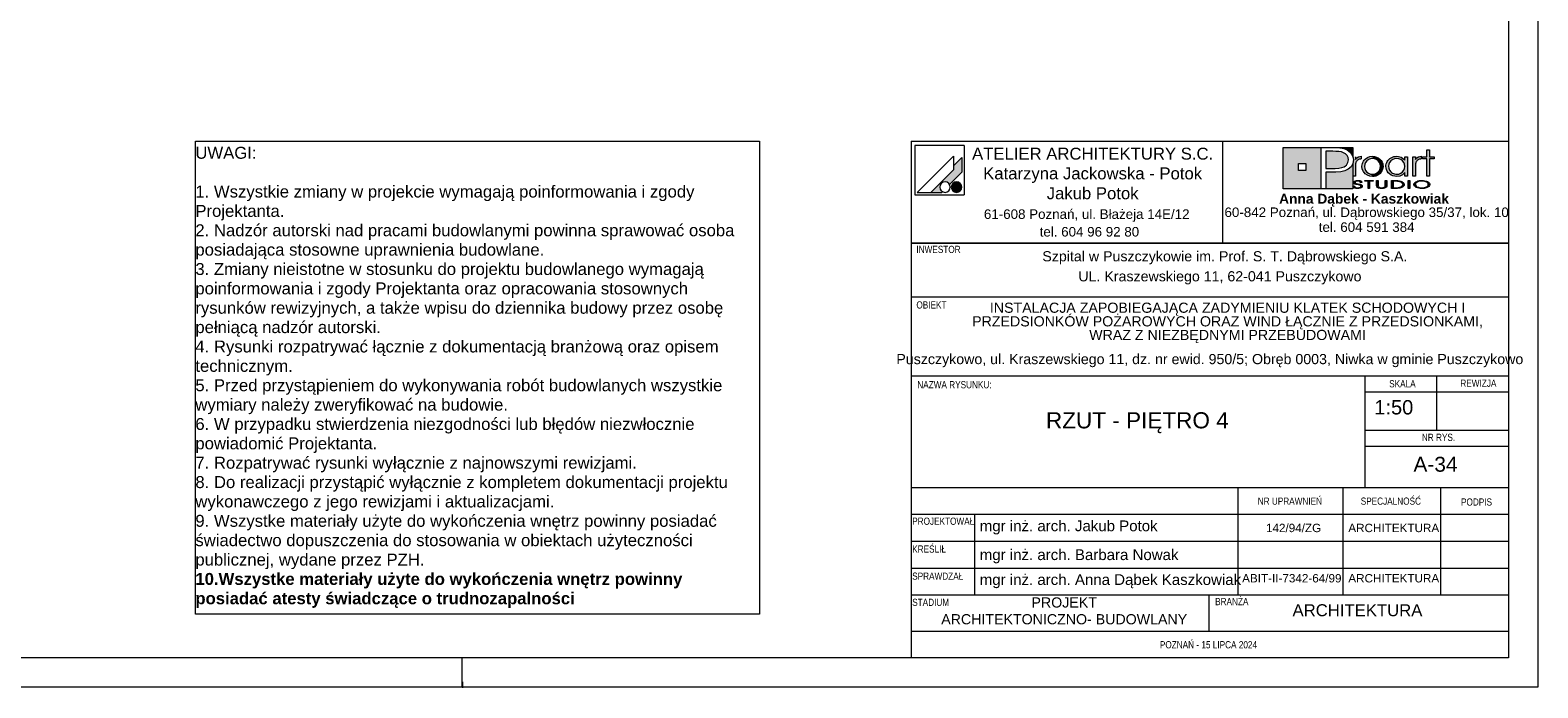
# Paper-space layout 'A-34 RZUT - PIĘTRO 4' of a CAD drawing. Header units: millimetres. Extents: x 0 to 800, y 0 to 550.
# Tile 11 of 15: x 548 to 800, y 0 to 110. Entities that reach past the tile are written whole.
import ezdxf

# ---------------------------------------------------------------- set-up
doc = ezdxf.new("R2010")
doc.units = ezdxf.units.MM
doc.header["$MEASUREMENT"] = 0
doc.layers.add('0_Nr_pióra__2', color=8, linetype='Continuous', lineweight=13)
doc.layers.add('A_Arkusz_Nr_pióra__1', color=7, linetype='Continuous', lineweight=20)
for name, color, linetype, lineweight, true_color in [('0_Nr_pióra__249', 7, 'Continuous', 5, 0x191919), ('A_Arkusz_Nr_pióra__19', 7, 'Continuous', 5, 0x191919), ('A_Arkusz_Nr_pióra__237', 7, 'Continuous', 5, 0x343434), ('A_Arkusz_Nr_pióra__255', 7, 'Continuous', 15, 0x242424)]:
    doc.layers.add(name, color=color, linetype=linetype, lineweight=lineweight, true_color=true_color)
doc.styles.add('STYL_AUTOMATYCZNY_1', font='arial.ttf')
doc.styles.add('STYL_AUTOMATYCZNY_2', font='ARIALN.TTF')
doc.styles.add('STYL_AUTOMATYCZNY_3', font='arial.ttf')

psp = doc.layouts.new('A-34 RZUT - PIĘTRO 4')

# ---------------------------------------------------------------- hatches: boundary and pattern name
at = {"layer": 'A_Arkusz_Nr_pióra__19', "linetype": 'Continuous', "lineweight": 5, "true_color": 0x191919}
for points in [[(703.6, 88.67), (702.2, 87.26), (702.2, 86.61), (698.43, 82.85), (700.24, 82.85), (700.35, 82.96), (700.22, 83.05), (700.11, 83.16), (700.02, 83.29), (699.96, 83.43), (699.92, 83.58), (699.91, 83.73), (699.92, 83.88), (699.96, 84.03), (700.02, 84.17), (700.11, 84.3), (700.22, 84.4), (700.35, 84.49), (700.49, 84.56), (700.64, 84.6), (700.79, 84.61), (700.94, 84.6), (701.09, 84.56), (701.23, 84.49), (701.36, 84.4), (701.46, 84.3), (701.56, 84.16), (703.6, 86.21), (703.6, 86.51)], [(703.6, 86.21), (703.6, 88.67), (702.2, 87.26), (702.2, 86.61), (698.43, 82.85), (700.24, 82.85), (700.35, 82.96, -1.314777), (701.56, 84.16)], [(769.46, 88.83), (769.02, 88.83), (769.02, 85.58), (769.48, 85.58), (769.49, 87.54, -0.145311), (769.61, 87.99, -0.140329), (770.1, 88.38), (770.45, 88.45), (770.45, 88.88), (770.01, 88.81), (769.68, 88.63), (769.46, 88.34)], [(770.56, 87.22), (770.58, 87.43), (770.63, 87.65), (770.71, 87.86), (770.82, 88.06), (770.95, 88.25), (771.11, 88.41), (771.48, 88.67), (771.88, 88.83), (772.33, 88.89), (772.35, 88.89), (772.33, 88.52), (772.17, 88.5), (772, 88.47), (771.83, 88.41), (771.67, 88.34), (771.53, 88.24), (771.39, 88.13), (771.17, 87.86), (771.04, 87.55), (771, 87.2), (771.04, 86.84), (771.18, 86.52), (771.4, 86.24), (771.68, 86.04), (771.99, 85.91), (772.17, 85.89), (772.15, 85.52), (771.88, 85.55), (771.47, 85.71), (771.11, 85.97), (770.8, 86.33), (770.62, 86.75)], [(772.33, 88.52), (772.68, 88.47), (773, 88.33), (773.29, 88.11), (773.5, 87.85), (773.62, 87.55), (773.67, 87.21), (773.64, 86.96), (774.05, 86.8), (774.07, 86.87), (774.1, 87.2), (774.08, 87.43), (774.03, 87.67), (773.93, 87.91), (773.77, 88.17), (773.56, 88.4), (773.3, 88.6), (773, 88.76), (772.68, 88.85), (772.35, 88.89)], [(780.14, 88.38), (780.05, 88.34), (779.97, 88.29), (779.87, 88.23), (779.76, 88.12), (779.67, 88.01), (779.6, 87.9), (779.56, 87.78), (779.53, 87.63), (779.52, 87.46), (779.52, 85.58), (779.07, 85.58), (779.07, 88.81), (779.5, 88.81), (779.5, 88.34), (779.72, 88.63), (780.05, 88.81), (780.49, 88.88), (780.49, 88.45), (780.36, 88.43), (780.24, 88.41)], [(781.85, 85.58), (781.41, 85.58), (781.41, 88.44), (780.7, 88.44), (780.7, 88.81), (781.41, 88.81), (781.41, 89.94), (781.85, 89.94), (781.85, 88.81), (782.66, 88.81), (782.66, 88.44), (781.85, 88.44)], [(772.86, 85.58), (772.6, 85.52), (772.33, 85.5), (772.15, 85.52), (772.17, 85.89), (772.34, 85.87), (772.69, 85.91), (773, 86.04), (773.28, 86.26), (773.5, 86.53), (773.62, 86.85), (773.64, 86.96), (774.05, 86.8), (773.97, 86.56), (773.8, 86.26), (773.61, 86.03), (773.38, 85.84), (773.12, 85.68)], [(702.36, 84.53), (703.02, 82.9, -0.39153), (701.92, 83.36, -0.418968)], [(702.36, 84.53), (703.02, 82.9, 0.455663), (703.49, 84.15, 0.390402)], [(769.33, 83.87), (769.06, 83.87), (769.08, 83.79), (769.13, 83.71), (769.2, 83.64), (769.28, 83.59), (769.36, 83.56), (769.43, 83.54), (769.48, 83.52), (769.61, 83.49), (769.74, 83.48), (769.82, 83.49), (769.9, 83.48), (770.05, 83.49), (770.24, 83.53), (770.41, 83.6), (770.52, 83.68), (770.59, 83.77), (770.62, 83.87), (770.61, 83.92), (770.58, 83.98), (770.55, 84.03), (770.49, 84.08), (770.44, 84.12), (770.35, 84.16), (770.3, 84.18), (770.2, 84.21), (770.16, 84.22), (770.15, 84.07), (770.19, 84.05), (770.29, 84), (770.34, 83.93), (770.36, 83.86), (770.35, 83.8), (770.31, 83.74), (770.23, 83.68), (770.17, 83.65), (770.11, 83.64), (770.02, 83.61), (769.94, 83.6), (769.87, 83.6), (769.8, 83.6), (769.71, 83.61), (769.63, 83.62), (769.56, 83.64), (769.49, 83.67), (769.45, 83.7), (769.39, 83.74), (769.35, 83.8)], [(770.29, 84.49), (770.55, 84.49), (770.53, 84.59), (770.47, 84.67), (770.35, 84.75), (770.21, 84.81), (770.04, 84.84), (769.85, 84.85), (769.66, 84.84), (769.49, 84.8), (769.34, 84.74), (769.23, 84.67), (769.16, 84.59), (769.14, 84.5), (769.16, 84.4), (769.22, 84.33), (769.32, 84.26), (769.4, 84.22), (769.47, 84.2), (769.53, 84.19), (769.65, 84.16), (769.76, 84.15), (769.88, 84.13), (769.99, 84.11), (770.07, 84.09), (770.15, 84.07), (770.16, 84.22), (770.04, 84.24), (769.88, 84.26), (769.69, 84.3), (769.6, 84.32), (769.52, 84.35), (769.45, 84.39), (769.41, 84.44), (769.4, 84.5), (769.42, 84.57), (769.46, 84.62), (769.54, 84.67), (769.62, 84.7), (769.72, 84.73), (769.81, 84.73), (769.9, 84.73), (769.99, 84.72), (770.07, 84.7), (770.15, 84.67), (770.22, 84.62), (770.27, 84.56)], [(771.85, 83.5), (771.6, 83.5), (771.6, 84.71), (771.02, 84.71), (771.02, 84.83), (772.43, 84.83), (772.43, 84.71), (771.85, 84.71)], [(774.45, 83.6), (774.36, 83.56), (774.25, 83.52), (774.12, 83.5), (773.99, 83.48), (773.86, 83.48), (773.67, 83.49), (773.5, 83.52), (773.34, 83.56), (773.15, 83.67), (773.03, 83.82), (773, 84), (773, 84.83), (773.25, 84.83), (773.25, 84), (773.26, 83.9), (773.31, 83.81), (773.37, 83.74, 0.154269), (773.86, 83.61, 0.149724), (774.34, 83.73), (774.41, 83.81)], [(774.41, 83.81), (774.45, 83.9), (774.46, 84), (774.46, 84.83), (774.72, 84.83), (774.72, 84), (774.7, 83.86), (774.63, 83.74), (774.53, 83.65), (774.45, 83.6)], [(775.76, 83.62), (776.04, 83.62), (776.04, 83.5), (775.51, 83.5), (775.51, 84.83), (776.04, 84.83), (776.04, 84.71), (775.76, 84.71)], [(776.23, 84.83), (776.55, 84.82), (776.75, 84.79), (776.75, 84.66), (776.59, 84.68), (776.38, 84.7), (776.13, 84.71), (776.04, 84.71), (776.04, 84.83)], [(776.74, 83.53), (776.72, 83.53), (776.5, 83.51), (776.25, 83.5), (776.04, 83.5), (776.04, 83.62), (776.13, 83.62), (776.28, 83.62), (776.45, 83.63), (776.53, 83.63), (776.66, 83.65), (776.74, 83.67)], [(777.07, 84.72), (777.23, 84.65), (777.36, 84.58), (777.48, 84.49), (777.57, 84.38), (777.62, 84.27), (777.64, 84.16), (777.61, 84.02), (777.53, 83.89), (777.39, 83.77), (777.25, 83.68), (777.09, 83.62), (776.92, 83.57), (776.74, 83.53), (776.74, 83.67), (776.88, 83.7), (777.07, 83.77), (777.22, 83.87), (777.31, 83.96), (777.37, 84.06), (777.39, 84.17), (777.37, 84.28), (777.3, 84.38), (777.21, 84.47), (777.08, 84.55), (776.93, 84.61), (776.75, 84.66), (776.75, 84.79), (776.83, 84.78)], [(778.57, 83.5), (778.32, 83.5), (778.32, 84.83), (778.57, 84.83)]]:
    psp.add_hatch(color=250, dxfattribs=at).paths.add_polyline_path(points)
at = {"layer": 'A_Arkusz_Nr_pióra__19', "linetype": 'Continuous', "lineweight": 0, "true_color": 0x131313}
h = psp.add_hatch(color=250, dxfattribs=at)
h.paths.add_polyline_path([(757.36, 90.34), (763.71, 90.34), (763.71, 83.46), (757.36, 83.46)])
h.paths.add_polyline_path([(759.96, 87.69), (761.15, 87.69), (761.15, 86.49), (759.96, 86.49)], flags=0)
for points in [[(766.17, 89.71), (765.71, 89.72), (764.53, 89.72), (764.53, 86.86), (766.06, 86.86), (766.69, 86.89), (767.19, 86.98), (767.59, 87.13), (767.79, 87.26), (767.96, 87.42), (768.11, 87.61), (768.21, 87.83), (768.28, 88.05), (768.3, 88.28), (768.24, 88.67), (768.07, 89), (767.78, 89.3), (767.48, 89.48), (767.12, 89.62), (766.71, 89.69), (766.5, 89.71)], [(769.03, 90.34), (769.02, 88.83), (768.99, 88.95), (768.83, 89.25), (768.63, 89.52), (768.39, 89.75), (768.11, 89.94), (767.83, 90.07), (767.54, 90.17), (767.23, 90.25), (766.87, 90.3), (766.07, 90.33), (766.02, 90.34)], [(764.53, 83.46), (769.03, 83.46), (769.03, 87.7), (768.73, 87.14), (768.24, 86.71), (767.69, 86.45), (767.02, 86.29), (766.24, 86.24), (764.53, 86.24)]]:
    psp.add_hatch(color=250, dxfattribs=at).paths.add_polyline_path(points)
at = {"layer": 'A_Arkusz_Nr_pióra__19', "linetype": 'Continuous', "lineweight": 5, "true_color": 0x191919}
h = psp.add_hatch(color=250, dxfattribs=at)
h.paths.add_polyline_path([(777.73, 86.15), (777.36, 85.79), (776.91, 85.57), (776.39, 85.5), (776.06, 85.53), (775.75, 85.61), (775.44, 85.75), (775.18, 85.92), (774.96, 86.14), (774.78, 86.41), (774.66, 86.67), (774.59, 86.93), (774.57, 87.2), (774.58, 87.41), (774.63, 87.61), (774.7, 87.82), (774.79, 88.02), (774.91, 88.19), (775.05, 88.36), (775.24, 88.52), (775.44, 88.65), (775.67, 88.76), (775.91, 88.83), (776.15, 88.87), (776.4, 88.89), (776.67, 88.87), (776.92, 88.81), (777.15, 88.72), (777.37, 88.59), (777.56, 88.43), (777.73, 88.24), (777.73, 88.51), (777.73, 88.81), (778.17, 88.81), (778.17, 87.53), (778.17, 85.58), (777.73, 85.58), (777.73, 85.83)])
h.paths.add_polyline_path([(775.81, 88.38, 0.471077), (775.22, 86.5, 0.494724), (777.4, 86.34, 0.387258), (777.36, 88.1, 0.314042)], flags=0)
h = psp.add_hatch(color=250, dxfattribs=at)
h.paths.add_polyline_path([(780.59, 84.85, 0.130991), (779.56, 84.6, 0.250658), (779.25, 84.17, 0.250617), (779.5, 83.77, 0.141351), (780.59, 83.48, 0.117723), (781.58, 83.7, 0.245905), (781.93, 84.16, 0.237366), (781.68, 84.56, 0.143887)])
h.paths.add_polyline_path([(780.59, 84.73, 0.128597), (779.81, 84.56), (779.72, 84.5), (779.65, 84.45), (779.58, 84.37), (779.54, 84.31), (779.51, 84.24), (779.5, 84.17), (779.53, 84.03), (779.62, 83.91), (779.78, 83.79, 0.126974), (780.59, 83.6, 0.113214), (781.35, 83.76), (781.49, 83.86), (781.58, 83.93), (781.63, 84.01), (781.66, 84.08), (781.67, 84.16), (781.65, 84.26), (781.6, 84.36), (781.52, 84.45), (781.39, 84.55, 0.11716)], flags=0)

# ---------------------------------------------------------------- linework, layer by layer
at = {"layer": '0_Nr_pióra__2', "color": 8, "linetype": 'Continuous', "lineweight": 13, "flags": 128}
psp.add_lwpolyline([(575.32, 91.43), (669.74, 91.43), (669.74, 12.24), (575.32, 12.24)], close=True, dxfattribs=at)
at = {"layer": '0_Nr_pióra__249', "color": 250, "linetype": 'Continuous', "lineweight": 5, "true_color": 0x191919}
for p, q in [((695.75, 90.68), (695.75, 82.41)), ((704.01, 90.68), (695.75, 90.68)), ((702.2, 88.91), (696.13, 82.85)), ((702.2, 88.91), (702.2, 86.61)), ((703.6, 88.67), (702.2, 87.26)), ((703.6, 88.67), (703.6, 86.51)), ((704.01, 90.68), (704.01, 82.41)), ((757.36, 90.34), (769.03, 90.34)), ((757.36, 83.46), (757.36, 90.34)), ((763.71, 83.46), (763.71, 90.34)), ((763.71, 90.34), (765.99, 90.34)), ((764.53, 89.72), (764.53, 86.86)), ((765.71, 89.72), (764.53, 89.72)), ((766.17, 89.71), (765.71, 89.72)), ((765.99, 90.34), (766.46, 90.33)), ((766.5, 89.71), (766.17, 89.71)), ((766.46, 90.33), (766.87, 90.3)), ((766.71, 89.69), (766.5, 89.71)), ((767.12, 89.62), (766.71, 89.69)), ((766.87, 90.3), (767.23, 90.25)), ((767.48, 89.48), (767.12, 89.62)), ((767.23, 90.25), (767.54, 90.17)), ((767.79, 89.29), (767.48, 89.48)), ((767.54, 90.17), (767.83, 90.07)), ((768.07, 89), (767.79, 89.29)), ((767.83, 90.07), (768.11, 89.94)), ((768.24, 88.67), (768.07, 89)), ((768.11, 89.94), (768.39, 89.75)), ((768.3, 88.28), (768.24, 88.67)), ((768.39, 89.75), (768.63, 89.52)), ((768.63, 89.52), (768.83, 89.25)), ((768.83, 89.25), (768.99, 88.95)), ((768.99, 88.95), (769.08, 88.62)), ((769.03, 90.34), (769.02, 88.81)), ((769.08, 88.62), (769.12, 88.27)), ((769.46, 88.81), (769.46, 88.34)), ((769.46, 88.34), (769.68, 88.63)), ((769.68, 88.63), (770.01, 88.81)), ((770.01, 88.34), (769.92, 88.29)), ((770.01, 88.81), (770.45, 88.88)), ((770.1, 88.38), (770.01, 88.34)), ((770.2, 88.41), (770.1, 88.38)), ((770.32, 88.43), (770.2, 88.41)), ((770.45, 88.45), (770.32, 88.43)), ((770.45, 88.88), (770.45, 88.45)), ((770.95, 88.25), (771.11, 88.41)), ((771.11, 88.41), (771.48, 88.67)), ((771.48, 88.67), (771.88, 88.83)), ((771.67, 88.34), (771.53, 88.24)), ((771.83, 88.41), (771.67, 88.34)), ((772, 88.47), (771.83, 88.41)), ((771.88, 88.83), (772.33, 88.89)), ((772.17, 88.5), (772, 88.47)), ((772.34, 88.52), (772.17, 88.5)), ((772.33, 88.89), (772.67, 88.86)), ((772.68, 88.47), (772.34, 88.52)), ((772.67, 88.86), (773, 88.76)), ((773, 88.33), (772.68, 88.47)), ((773, 88.76), (773.3, 88.6)), ((773.29, 88.11), (773, 88.33)), ((773.3, 88.6), (773.56, 88.4)), ((773.56, 88.4), (773.77, 88.17)), ((774.91, 88.19), (775.05, 88.36)), ((775.05, 88.36), (775.24, 88.52)), ((775.24, 88.52), (775.44, 88.65)), ((775.71, 88.34), (775.41, 88.12)), ((775.44, 88.65), (775.67, 88.76)), ((775.67, 88.76), (775.91, 88.83)), ((776.03, 88.47), (775.71, 88.34)), ((775.91, 88.83), (776.15, 88.87)), ((776.39, 88.52), (776.03, 88.47)), ((776.15, 88.87), (776.4, 88.89)), ((776.75, 88.47), (776.39, 88.52)), ((776.4, 88.89), (776.67, 88.87)), ((776.67, 88.87), (776.92, 88.81)), ((777.06, 88.34), (776.75, 88.47)), ((776.92, 88.81), (777.15, 88.72)), ((777.34, 88.12), (777.06, 88.34)), ((777.15, 88.72), (777.37, 88.59)), ((777.37, 88.59), (777.56, 88.43)), ((777.56, 88.43), (777.73, 88.24)), ((777.73, 88.24), (777.73, 88.81)), ((777.73, 88.81), (778.17, 88.81)), ((778.17, 88.81), (778.17, 85.58)), ((779.07, 85.58), (779.07, 88.81)), ((779.07, 88.81), (779.5, 88.81)), ((779.5, 88.81), (779.5, 88.34)), ((779.5, 88.34), (779.72, 88.63)), ((779.72, 88.63), (780.05, 88.81)), ((780.05, 88.34), (779.97, 88.29)), ((780.05, 88.81), (780.49, 88.88)), ((780.14, 88.38), (780.05, 88.34)), ((780.24, 88.41), (780.14, 88.38)), ((780.36, 88.43), (780.24, 88.41)), ((780.49, 88.45), (780.36, 88.43)), ((780.49, 88.88), (780.49, 88.45)), ((780.7, 88.44), (780.7, 88.81)), ((780.7, 88.81), (781.41, 88.81)), ((781.41, 88.44), (780.7, 88.44)), ((781.41, 88.81), (781.41, 89.94)), ((781.41, 89.94), (781.85, 89.94)), ((781.41, 85.58), (781.41, 88.44)), ((781.85, 89.94), (781.85, 88.81)), ((781.85, 88.81), (782.66, 88.81)), ((782.66, 88.44), (781.85, 88.44)), ((781.85, 88.44), (781.85, 85.58)), ((782.66, 88.81), (782.66, 88.44)), ((702.2, 86.61), (698.43, 82.85)), ((703.6, 86.21), (701.56, 84.16)), ((703.6, 86.51), (703.6, 86.21)), ((759.96, 87.69), (761.15, 87.69)), ((759.96, 87.69), (761.15, 87.69)), ((759.96, 86.49), (759.96, 87.69)), ((761.15, 86.49), (759.96, 86.49)), ((761.15, 87.69), (761.15, 86.49)), ((761.15, 87.69), (761.15, 86.49)), ((764.53, 86.86), (766.06, 86.86)), ((764.53, 86.24), (764.53, 83.46)), ((766.19, 86.24), (764.53, 86.24)), ((766.06, 86.86), (766.69, 86.89)), ((767, 86.29), (766.19, 86.24)), ((766.69, 86.89), (767.19, 86.98)), ((767.69, 86.45), (767, 86.29)), ((767.19, 86.98), (767.59, 87.13)), ((767.59, 87.13), (767.79, 87.26)), ((768.24, 86.71), (767.69, 86.45)), ((767.79, 87.26), (767.96, 87.42)), ((767.96, 87.42), (768.11, 87.61)), ((768.11, 87.61), (768.21, 87.83)), ((768.21, 87.83), (768.28, 88.05)), ((768.73, 87.14), (768.24, 86.71)), ((768.28, 88.05), (768.3, 88.28)), ((769.02, 87.66), (768.73, 87.14)), ((769.12, 88.27), (769.02, 87.66)), ((769.03, 87.67), (769.03, 83.46)), ((769.49, 87.63), (769.48, 87.46)), ((769.48, 87.46), (769.48, 85.58)), ((769.52, 87.78), (769.49, 87.63)), ((769.56, 87.9), (769.52, 87.78)), ((769.63, 88.01), (769.56, 87.9)), ((769.72, 88.12), (769.63, 88.01)), ((769.83, 88.23), (769.72, 88.12)), ((769.92, 88.29), (769.83, 88.23)), ((770.56, 87.22), (770.58, 87.43)), ((770.62, 86.75), (770.56, 87.22)), ((770.58, 87.43), (770.63, 87.65)), ((770.8, 86.33), (770.62, 86.75)), ((770.63, 87.65), (770.71, 87.86)), ((770.71, 87.86), (770.82, 88.06)), ((771.11, 85.97), (770.8, 86.33)), ((770.82, 88.06), (770.95, 88.25)), ((771.04, 87.55), (771, 87.2)), ((771, 87.2), (771.04, 86.84)), ((771.17, 87.86), (771.04, 87.55)), ((771.04, 86.84), (771.18, 86.52)), ((771.47, 85.71), (771.11, 85.97)), ((771.39, 88.13), (771.17, 87.86)), ((771.18, 86.52), (771.4, 86.24)), ((771.53, 88.24), (771.39, 88.13)), ((771.4, 86.24), (771.68, 86.04)), ((771.68, 86.04), (771.99, 85.91)), ((771.99, 85.91), (772.34, 85.87)), ((772.34, 85.87), (772.69, 85.91)), ((772.69, 85.91), (773, 86.04)), ((773, 86.04), (773.28, 86.26)), ((773.38, 85.84), (773.12, 85.68)), ((773.28, 86.26), (773.5, 86.53)), ((773.5, 87.85), (773.29, 88.11)), ((773.61, 86.03), (773.38, 85.84)), ((773.62, 87.55), (773.5, 87.85)), ((773.5, 86.53), (773.62, 86.85)), ((773.8, 86.26), (773.61, 86.03)), ((773.67, 87.21), (773.62, 87.55)), ((773.62, 86.85), (773.67, 87.21)), ((773.77, 88.17), (773.94, 87.9)), ((773.97, 86.56), (773.8, 86.26)), ((773.94, 87.9), (774.03, 87.67)), ((774.07, 86.87), (773.97, 86.56)), ((774.03, 87.67), (774.08, 87.43)), ((774.1, 87.2), (774.07, 86.87)), ((774.08, 87.43), (774.1, 87.2)), ((774.57, 87.2), (774.58, 87.41)), ((774.59, 86.93), (774.57, 87.2)), ((774.58, 87.41), (774.63, 87.61)), ((774.66, 86.67), (774.59, 86.93)), ((774.63, 87.61), (774.7, 87.82)), ((774.78, 86.41), (774.66, 86.67)), ((774.7, 87.82), (774.79, 88.02)), ((774.96, 86.14), (774.78, 86.41)), ((774.79, 88.02), (774.91, 88.19)), ((775.18, 85.92), (774.96, 86.14)), ((775.05, 87.55), (775.01, 87.22)), ((775.01, 87.22), (775.05, 86.87)), ((775.19, 87.85), (775.05, 87.55)), ((775.05, 86.87), (775.18, 86.55)), ((775.18, 86.55), (775.4, 86.28)), ((775.44, 85.75), (775.18, 85.92)), ((775.41, 88.12), (775.19, 87.85)), ((775.4, 86.28), (775.53, 86.16)), ((775.53, 86.16), (775.68, 86.06)), ((775.68, 86.06), (775.85, 85.98)), ((775.85, 85.98), (776.03, 85.92)), ((776.03, 85.92), (776.21, 85.88)), ((776.21, 85.88), (776.39, 85.87)), ((776.39, 85.87), (776.74, 85.91)), ((776.74, 85.91), (777.06, 86.05)), ((777.06, 86.05), (777.34, 86.26)), ((777.56, 87.85), (777.34, 88.12)), ((777.34, 86.26), (777.56, 86.54)), ((777.73, 86.15), (777.36, 85.79)), ((777.69, 87.54), (777.56, 87.85)), ((777.56, 86.54), (777.69, 86.85)), ((777.73, 87.19), (777.69, 87.54)), ((777.69, 86.85), (777.73, 87.19)), ((777.73, 85.58), (777.73, 86.15)), ((779.53, 87.63), (779.52, 87.46)), ((779.52, 87.46), (779.52, 85.58)), ((779.56, 87.78), (779.53, 87.63)), ((779.6, 87.9), (779.56, 87.78)), ((779.67, 88.01), (779.6, 87.9)), ((779.76, 88.12), (779.67, 88.01)), ((779.87, 88.23), (779.76, 88.12)), ((779.97, 88.29), (779.87, 88.23)), ((769.03, 83.46), (757.36, 83.46)), ((764.53, 83.46), (763.71, 83.46)), ((769.48, 85.58), (769.02, 85.58)), ((769.08, 83.79), (769.06, 83.87)), ((769.06, 83.87), (769.33, 83.87)), ((769.13, 83.71), (769.08, 83.79)), ((769.2, 83.64), (769.13, 83.71)), ((769.14, 84.5), (769.16, 84.59)), ((769.16, 84.4), (769.14, 84.5)), ((769.16, 84.59), (769.23, 84.67)), ((769.22, 84.33), (769.16, 84.4)), ((769.28, 83.59), (769.2, 83.64)), ((769.32, 84.26), (769.22, 84.33)), ((769.23, 84.67), (769.34, 84.74)), ((769.37, 83.55), (769.28, 83.59)), ((769.37, 84.23), (769.32, 84.26)), ((769.33, 83.87), (769.35, 83.8)), ((769.34, 84.74), (769.49, 84.8)), ((769.35, 83.8), (769.39, 83.74)), ((769.43, 84.21), (769.37, 84.23)), ((769.48, 83.52), (769.37, 83.55)), ((769.39, 83.74), (769.45, 83.7)), ((769.41, 84.56), (769.4, 84.5)), ((769.4, 84.5), (769.41, 84.44)), ((769.46, 84.62), (769.41, 84.56)), ((769.41, 84.44), (769.45, 84.39)), ((769.5, 84.19), (769.43, 84.21)), ((769.45, 84.39), (769.52, 84.35)), ((769.45, 83.7), (769.5, 83.67)), ((769.54, 84.67), (769.46, 84.62)), ((769.59, 83.5), (769.48, 83.52)), ((769.49, 84.8), (769.66, 84.84)), ((769.58, 84.18), (769.5, 84.19)), ((769.5, 83.67), (769.56, 83.64)), ((769.52, 84.35), (769.6, 84.32)), ((769.62, 84.7), (769.54, 84.67)), ((769.56, 83.64), (769.63, 83.62)), ((769.68, 84.16), (769.58, 84.18)), ((769.72, 83.48), (769.59, 83.5)), ((769.6, 84.32), (769.73, 84.29)), ((769.72, 84.73), (769.62, 84.7)), ((769.63, 83.62), (769.7, 83.61)), ((769.66, 84.84), (769.85, 84.85)), ((769.8, 84.14), (769.68, 84.16)), ((769.7, 83.61), (769.77, 83.6)), ((769.83, 84.73), (769.72, 84.73)), ((769.84, 83.48), (769.72, 83.48)), ((769.73, 84.29), (769.89, 84.26)), ((769.77, 83.6), (769.85, 83.6)), ((769.96, 84.12), (769.8, 84.14)), ((769.95, 84.72), (769.83, 84.73)), ((770.05, 83.49), (769.84, 83.48)), ((769.85, 84.85), (770.04, 84.84)), ((769.85, 83.6), (769.92, 83.6)), ((769.89, 84.26), (770.03, 84.24)), ((769.92, 83.6), (769.98, 83.61)), ((770.06, 84.7), (769.95, 84.72)), ((770.09, 84.09), (769.96, 84.12)), ((769.98, 83.61), (770.05, 83.62)), ((770.03, 84.24), (770.13, 84.22)), ((770.04, 84.84), (770.21, 84.81)), ((770.05, 83.62), (770.12, 83.64)), ((770.24, 83.53), (770.05, 83.49)), ((770.15, 84.67), (770.06, 84.7)), ((770.19, 84.05), (770.09, 84.09)), ((770.12, 83.64), (770.18, 83.66)), ((770.13, 84.22), (770.2, 84.21)), ((770.22, 84.62), (770.15, 84.67)), ((770.18, 83.66), (770.23, 83.68)), ((770.29, 84), (770.19, 84.05)), ((770.2, 84.21), (770.25, 84.2)), ((770.21, 84.81), (770.35, 84.75)), ((770.27, 84.56), (770.22, 84.62)), ((770.23, 83.68), (770.3, 83.74)), ((770.41, 83.6), (770.24, 83.53)), ((770.25, 84.2), (770.31, 84.18)), ((770.29, 84.49), (770.27, 84.56)), ((770.55, 84.49), (770.29, 84.49)), ((770.34, 83.93), (770.29, 84)), ((770.3, 83.74), (770.35, 83.8)), ((770.31, 84.18), (770.36, 84.16)), ((770.36, 83.86), (770.34, 83.93)), ((770.35, 84.75), (770.47, 84.67)), ((770.35, 83.8), (770.36, 83.86)), ((770.36, 84.16), (770.44, 84.12)), ((770.52, 83.68), (770.41, 83.6)), ((770.44, 84.12), (770.5, 84.08)), ((770.47, 84.67), (770.53, 84.59)), ((770.5, 84.08), (770.55, 84.03)), ((770.59, 83.77), (770.52, 83.68)), ((770.53, 84.59), (770.55, 84.49)), ((770.55, 84.03), (770.59, 83.98)), ((770.59, 83.98), (770.61, 83.92)), ((770.62, 83.87), (770.59, 83.77)), ((770.61, 83.92), (770.62, 83.87)), ((771.02, 84.71), (771.02, 84.83)), ((771.02, 84.83), (772.43, 84.83)), ((771.6, 84.71), (771.02, 84.71)), ((771.88, 85.55), (771.47, 85.71)), ((771.6, 83.5), (771.6, 84.71)), ((771.85, 83.5), (771.6, 83.5)), ((772.43, 84.71), (771.85, 84.71)), ((771.85, 84.71), (771.85, 83.5)), ((772.33, 85.5), (771.88, 85.55)), ((772.6, 85.52), (772.33, 85.5)), ((772.43, 84.83), (772.43, 84.71)), ((772.86, 85.58), (772.6, 85.52)), ((773.12, 85.68), (772.86, 85.58)), ((773, 84.83), (773.25, 84.83)), ((773, 84), (773, 84.83)), ((773.03, 83.82), (773, 84)), ((773.15, 83.67), (773.03, 83.82)), ((773.34, 83.56), (773.15, 83.67)), ((773.25, 84.83), (773.25, 84)), ((773.25, 84), (773.26, 83.9)), ((773.26, 83.9), (773.31, 83.81)), ((773.31, 83.81), (773.38, 83.73)), ((773.5, 83.52), (773.34, 83.56)), ((773.38, 83.73), (773.43, 83.7)), ((773.43, 83.7), (773.5, 83.67)), ((773.5, 83.67), (773.58, 83.64)), ((773.67, 83.49), (773.5, 83.52)), ((773.58, 83.64), (773.67, 83.62)), ((773.67, 83.62), (773.76, 83.61)), ((773.86, 83.48), (773.67, 83.49)), ((773.76, 83.61), (773.86, 83.61)), ((773.86, 83.61), (773.95, 83.61)), ((773.99, 83.48), (773.86, 83.48)), ((773.95, 83.61), (774.04, 83.62)), ((774.12, 83.5), (773.99, 83.48)), ((774.04, 83.62), (774.13, 83.64)), ((774.25, 83.52), (774.12, 83.5)), ((774.13, 83.64), (774.21, 83.67)), ((774.21, 83.67), (774.28, 83.7)), ((774.36, 83.56), (774.25, 83.52)), ((774.28, 83.7), (774.34, 83.73)), ((774.34, 83.73), (774.41, 83.81)), ((774.45, 83.6), (774.36, 83.56)), ((774.41, 83.81), (774.45, 83.9)), ((774.45, 83.9), (774.46, 84)), ((774.53, 83.65), (774.45, 83.6)), ((774.46, 84), (774.46, 84.83)), ((774.46, 84.83), (774.72, 84.83)), ((774.63, 83.74), (774.53, 83.65)), ((774.7, 83.86), (774.63, 83.74)), ((774.72, 84), (774.7, 83.86)), ((774.72, 84.83), (774.72, 84)), ((775.75, 85.61), (775.44, 85.75)), ((775.51, 83.5), (775.51, 84.83)), ((775.51, 84.83), (776.04, 84.83)), ((775.51, 83.5), (775.51, 84.83)), ((775.51, 84.83), (776.23, 84.83)), ((776.04, 83.5), (775.51, 83.5)), ((776.25, 83.5), (775.51, 83.5)), ((776.06, 85.53), (775.75, 85.61)), ((776.04, 84.71), (775.76, 84.71)), ((775.76, 84.71), (775.76, 83.62)), ((776.13, 84.71), (775.76, 84.71)), ((775.76, 84.71), (775.76, 83.62)), ((775.76, 83.62), (776.04, 83.62)), ((775.76, 83.62), (776.13, 83.62)), ((776.04, 84.83), (776.04, 84.71)), ((776.04, 83.62), (776.04, 83.5)), ((776.39, 85.5), (776.06, 85.53)), ((776.38, 84.7), (776.13, 84.71)), ((776.13, 83.62), (776.35, 83.62)), ((776.23, 84.83), (776.55, 84.82)), ((776.5, 83.51), (776.25, 83.5)), ((776.35, 83.62), (776.53, 83.63)), ((776.59, 84.68), (776.38, 84.7)), ((776.91, 85.57), (776.39, 85.5)), ((776.72, 83.53), (776.5, 83.51)), ((776.53, 83.63), (776.68, 83.65)), ((776.55, 84.82), (776.83, 84.78)), ((776.77, 84.65), (776.59, 84.68)), ((776.68, 83.65), (776.89, 83.7)), ((776.92, 83.57), (776.72, 83.53)), ((776.93, 84.61), (776.77, 84.65)), ((776.83, 84.78), (777.07, 84.72)), ((776.89, 83.7), (777.07, 83.77)), ((777.36, 85.79), (776.91, 85.57)), ((777.09, 83.62), (776.92, 83.57)), ((777.07, 84.55), (776.93, 84.61)), ((777.07, 84.72), (777.23, 84.65)), ((777.2, 84.48), (777.07, 84.55)), ((777.07, 83.77), (777.22, 83.87)), ((777.25, 83.68), (777.09, 83.62)), ((777.3, 84.38), (777.2, 84.48)), ((777.22, 83.87), (777.31, 83.96)), ((777.23, 84.65), (777.36, 84.58)), ((777.39, 83.77), (777.25, 83.68)), ((777.37, 84.28), (777.3, 84.38)), ((777.31, 83.96), (777.37, 84.06)), ((777.36, 84.58), (777.48, 84.49)), ((777.39, 84.17), (777.37, 84.28)), ((777.37, 84.06), (777.39, 84.17)), ((777.53, 83.89), (777.39, 83.77)), ((777.48, 84.49), (777.57, 84.38)), ((777.61, 84.02), (777.53, 83.89)), ((777.57, 84.38), (777.62, 84.27)), ((777.64, 84.16), (777.61, 84.02)), ((777.62, 84.27), (777.64, 84.16)), ((778.17, 85.58), (777.73, 85.58)), ((778.32, 83.5), (778.32, 84.83)), ((778.32, 84.83), (778.57, 84.83)), ((778.32, 83.5), (778.32, 84.83)), ((778.32, 84.83), (778.57, 84.83)), ((778.57, 83.5), (778.32, 83.5)), ((778.57, 83.5), (778.32, 83.5)), ((778.57, 84.83), (778.57, 83.5)), ((778.57, 84.83), (778.57, 83.5)), ((779.52, 85.58), (779.07, 85.58)), ((779.25, 84.17), (779.27, 84.28)), ((779.26, 84.07), (779.25, 84.17)), ((779.31, 83.97), (779.26, 84.07)), ((779.27, 84.28), (779.33, 84.39)), ((779.38, 83.87), (779.31, 83.97)), ((779.33, 84.39), (779.42, 84.5)), ((779.5, 83.77), (779.38, 83.87)), ((779.42, 84.5), (779.56, 84.6)), ((779.51, 84.24), (779.5, 84.17)), ((779.5, 84.17), (779.53, 84.03)), ((779.65, 83.67), (779.5, 83.77)), ((779.54, 84.31), (779.51, 84.24)), ((779.53, 84.03), (779.62, 83.91)), ((779.58, 84.37), (779.54, 84.31)), ((779.56, 84.6), (779.73, 84.69)), ((779.64, 84.44), (779.58, 84.37)), ((779.62, 83.91), (779.77, 83.79)), ((779.72, 84.5), (779.64, 84.44)), ((779.84, 83.6), (779.65, 83.67)), ((779.81, 84.56), (779.72, 84.5)), ((779.73, 84.69), (779.93, 84.76)), ((779.77, 83.79), (779.88, 83.74)), ((780.04, 84.66), (779.81, 84.56)), ((780.07, 83.53), (779.84, 83.6)), ((779.88, 83.74), (780, 83.69)), ((779.93, 84.76), (780.14, 84.81)), ((780, 83.69), (780.13, 83.65)), ((780.3, 84.71), (780.04, 84.66)), ((780.33, 83.49), (780.07, 83.53)), ((780.13, 83.65), (780.28, 83.62)), ((780.14, 84.81), (780.35, 84.84)), ((780.28, 83.62), (780.43, 83.6)), ((780.59, 84.73), (780.3, 84.71)), ((780.59, 83.48), (780.33, 83.49)), ((780.35, 84.84), (780.59, 84.85)), ((780.43, 83.6), (780.59, 83.6)), ((780.59, 84.85), (780.85, 84.84)), ((780.76, 84.72), (780.59, 84.73)), ((780.59, 83.6), (780.81, 83.61)), ((780.78, 83.48), (780.59, 83.48)), ((780.93, 84.7), (780.76, 84.72)), ((780.97, 83.51), (780.78, 83.48)), ((780.81, 83.61), (781.01, 83.64)), ((780.85, 84.84), (781.1, 84.8)), ((781.09, 84.67), (780.93, 84.7)), ((781.15, 83.54), (780.97, 83.51)), ((781.01, 83.64), (781.2, 83.7)), ((781.26, 84.61), (781.09, 84.67)), ((781.1, 84.8), (781.34, 84.73)), ((781.31, 83.59), (781.15, 83.54)), ((781.2, 83.7), (781.35, 83.76)), ((781.4, 84.54), (781.26, 84.61)), ((781.45, 83.64), (781.31, 83.59)), ((781.34, 84.73), (781.53, 84.65)), ((781.35, 83.76), (781.48, 83.84)), ((781.52, 84.45), (781.4, 84.54)), ((781.85, 85.58), (781.41, 85.58)), ((781.58, 83.7), (781.45, 83.64)), ((781.48, 83.84), (781.58, 83.93)), ((781.6, 84.36), (781.52, 84.45)), ((781.53, 84.65), (781.68, 84.56)), ((781.58, 83.93), (781.63, 84.01)), ((781.77, 83.84), (781.58, 83.7)), ((781.65, 84.26), (781.6, 84.36)), ((781.63, 84.01), (781.66, 84.08)), ((781.67, 84.16), (781.65, 84.26)), ((781.66, 84.08), (781.67, 84.16)), ((781.68, 84.56), (781.8, 84.45)), ((781.89, 84), (781.77, 83.84)), ((781.8, 84.45), (781.87, 84.36)), ((781.87, 84.36), (781.91, 84.26)), ((781.93, 84.16), (781.89, 84)), ((781.91, 84.26), (781.93, 84.16)), ((695.75, 82.41), (704.01, 82.41)), ((696.13, 82.85), (700.24, 82.85)), ((700.35, 82.96), (700.24, 82.85))]:
    psp.add_line(p, q, dxfattribs=at)
for centre, start, end in [((700.79, 83.73), 0, 180), ((700.79, 83.73), 180, 0), ((702.72, 83.73), 0, 180), ((702.72, 83.73), 180, 0)]:
    psp.add_arc(centre, 0.882, start, end, dxfattribs=at)
at = {"layer": 'A_Arkusz_Nr_pióra__1', "color": 7, "linetype": 'Continuous', "lineweight": 20}
for p, q in [((795.1, 545.1), (795.1, 4.9)), ((795.1, 4.9), (29.9, 4.9))]:
    psp.add_line(p, q, dxfattribs=at)
at = {"layer": 'A_Arkusz_Nr_pióra__1', "color": 7, "linetype": 'Continuous', "lineweight": 20, "flags": 128}
psp.add_lwpolyline([(0, 550), (800, 550), (800, 0), (0, 0)], close=True, dxfattribs=at)
at = {"layer": 'A_Arkusz_Nr_pióra__237', "color": 250, "linetype": 'Continuous', "lineweight": 5, "true_color": 0x343434}
for p, q in [((620, 0), (620, 4.9)), ((620.1, -0.1), (620.1, 0.9))]:
    psp.add_line(p, q, dxfattribs=at)
at = {"layer": 'A_Arkusz_Nr_pióra__255', "color": 250, "linetype": 'Continuous', "lineweight": 15, "true_color": 0x242424}
for p, q in [((695.1, 91.43), (795.1, 91.43)), ((695.1, 91.43), (695.1, 74.35)), ((747.22, 91.43), (747.22, 74.35)), ((695.1, 74.35), (795.1, 74.35)), ((695.1, 74.35), (695.1, 4.9)), ((795.1, 74.35), (695.1, 74.35)), ((695.1, 65.35), (795.1, 65.35)), ((695.1, 52.15), (795.1, 52.15)), ((771.1, 33.46), (771.1, 52.15)), ((783.1, 43.06), (783.1, 52.15)), ((771.1, 49.43), (795.1, 49.43)), ((771.1, 43.06), (795.1, 43.06)), ((771.1, 40.34), (795.1, 40.34)), ((695.1, 33.46), (795.1, 33.46)), ((749.85, 15.46), (749.85, 33.46)), ((767.43, 15.46), (767.43, 33.46)), ((783.75, 15.46), (783.75, 33.46)), ((695.1, 28.96), (795.1, 28.96)), ((705.8, 15.46), (705.8, 28.96)), ((695.1, 24.46), (795.1, 24.46)), ((695.1, 19.96), (795.1, 19.96)), ((705.8, 19.96), (795.1, 19.96)), ((695.1, 15.46), (794.96, 15.46)), ((709.1, 15.46), (795.1, 15.46)), ((744.96, 15.46), (744.96, 9.4)), ((695.1, 9.4), (795.1, 9.4)), ((695.1, 9.4), (795.1, 9.4))]:
    psp.add_line(p, q, dxfattribs=at)

# ---------------------------------------------------------------- texts
at = {"layer": '0_Nr_pióra__2', "color": 8, "linetype": 'Continuous', "lineweight": 13, "insert": (575.32, 90.47), "char_height": 2, "width": 93.4245, "attachment_point": 1, "line_spacing_factor": 0.972584, "style": 'STYL_AUTOMATYCZNY_1'}
psp.add_mtext('\\A1;{\\pql;\\fArial|b0|i0|c238|p0;\\W1.000000;UWAGI:\\P\\pql;\\fArial|b0|i0|c238|p0;\\W1.000000;\\P\\pql;\\fArial|b0|i0|c238|p0;\\W1.000000;1. Wszystkie zmiany w projekcie wymagają poinformowania i zgody Projektanta.\\P\\pql;\\fArial|b0|i0|c238|p0;\\W1.000000;2. Nadzór autorski nad pracami budowlanymi powinna sprawować osoba posiadająca stosowne uprawnienia budowlane.\\P\\pql;\\fArial|b0|i0|c238|p0;\\W1.000000;3. Zmiany nieistotne w stosunku do projektu budowlanego wymagają poinformowania i zgody Projektanta oraz opracowania stosownych rysunków rewizyjnych, a także wpisu do dziennika budowy przez osobę pełniącą nadzór autorski.\\P\\pql;\\fArial|b0|i0|c238|p0;\\W1.000000;4. Rysunki rozpatrywać łącznie z dokumentacją branżową oraz opisem technicznym.\\P\\pql;\\pt3.76365;\\fArial|b0|i0|c238|p0;\\W1.000000;5. Przed przystąpieniem do wykonywania robót budowlanych wszystkie wymiary należy zweryfikować na budowie.\\P\\pql;\\fArial|b0|i0|c238|p0;\\W1.000000;6. W przypadku stwierdzenia niezgodności lub błędów niezwłocznie powiadomić Projektanta.\\P\\pql;\\fArial|b0|i0|c238|p0;\\W1.000000;7. Rozpatrywać rysunki wyłącznie z najnowszymi rewizjami.\\P\\pql;\\fArial|b0|i0|c238|p0;\\W1.000000;8. Do realizacji przystąpić wyłącznie z kompletem dokumentacji projektu wykonawczego z jego rewizjami i aktualizacjami.\\P\\pql;\\fArial|b0|i0|c238|p0;\\W1.000000;9. Wszystke materiały użyte do wykończenia wnętrz powinny posiadać świadectwo dopuszczenia do stosowania w obiektach użyteczności publicznej, wydane przez PZH.\\P\\pql;\\fArial|b1|i0|c238|p0;\\W1.000000;10.Wszystke materiały użyte do wykończenia wnętrz powinny posiadać atesty świadczące o trudnozapalności}', dxfattribs=at)
at = {"layer": 'A_Arkusz_Nr_pióra__19', "color": 250, "linetype": 'Continuous', "lineweight": 5, "true_color": 0x191919, "attachment_point": 5}
for s, insert, char_height, style in [('\\A1;{\\pqc;\\fArial|b0|i0|c238|p0;\\W1.000000;ATELIER ARCHITEKTURY S.C.}', (725.49, 89.31), 1.9999, 'STYL_AUTOMATYCZNY_1'), ('\\A1;{\\pqc;\\fArial|b0|i0|c238|p0;\\W1.000000;Katarzyna Jackowska - Potok}', (725.49, 85.72), 1.9999, 'STYL_AUTOMATYCZNY_1'), ('\\A1;{\\pqc;\\fArial|b0|i0|c238|p0;\\W1.000000;Jakub Potok}', (725.49, 82.68), 1.9999, 'STYL_AUTOMATYCZNY_1'), ('\\A1;{\\pqc;\\fArial|b1|i0|c238|p0;\\W1.000000;Anna Dąbek - Kaszkowiak}', (770.91, 81.53), 1.6499, 'STYL_AUTOMATYCZNY_3'), ('\\A1;{\\pqc;\\fArial|b0|i0|c238|p0;\\W1.000000;61-608 Poznań, ul. Błażeja 14E/12}', (724.5, 78.96), 1.5999, 'STYL_AUTOMATYCZNY_1'), ('\\A1;{\\pqc;\\fArial|b0|i0|c238|p0;\\W1.000000;tel. 604 96 92 80}', (724.95, 76.24), 1.5999, 'STYL_AUTOMATYCZNY_1')]:
    psp.add_mtext(s, dxfattribs=dict(at, insert=insert, char_height=char_height, style=style))
at = {"layer": 'A_Arkusz_Nr_pióra__19', "color": 250, "linetype": 'Continuous', "lineweight": 5, "true_color": 0x191919, "insert": (771.35, 78.26), "char_height": 1.59993, "attachment_point": 5, "line_spacing_factor": 0.931904, "style": 'STYL_AUTOMATYCZNY_1'}
psp.add_mtext('\\A1;{\\pqc;\\fArial|b0|i0|c238|p0;\\W1.000000;6\\fArial|b0|i0|c238|p0;\\W1.000000;0\\fArial|b0|i0|c238|p0;\\W1.000000;-\\fArial|b0|i0|c238|p0;\\W1.000000;842\\fArial|b0|i0|c238|p0;\\W1.000000; Poznań, ul. Dąbrowskiego \\fArial|b0|i0|c238|p0;\\W1.000000;35/37, lok. 10\\P\\pqc;\\fArial|b0|i0|c238|p0;\\W1.000000;tel. 604 591 384}', dxfattribs=at)
at = {"layer": 'A_Arkusz_Nr_pióra__255', "color": 250, "linetype": 'Continuous', "lineweight": 15, "true_color": 0x242424}
for s, insert, char_height, attachment_point, style in [('\\A1;{\\pql;\\fArial Narrow|b0|i0|c238|p0;\\W1.000000;INWESTOR}', (695.99, 73.29), 1.2, 4, 'STYL_AUTOMATYCZNY_2'), ('\\A1;{\\pql;\\fArial|b0|i0|c238|p0;\\W1.000000;Szpital w Puszczykowie im. Prof. S. T. Dąbrowskiego S.A.}', (717.07, 71.89), 1.7, 4, 'STYL_AUTOMATYCZNY_1'), ('\\A1;{\\pqc;\\fArial|b0|i0|c238|p0;\\W1.000000;UL. Kraszewskiego 11, 62-041 Puszczykowo}', (746.79, 68.54), 1.7, 5, 'STYL_AUTOMATYCZNY_1'), ('\\A1;{\\pql;\\fArial Narrow|b0|i0|c238|p0;\\W1.000000;OBIEKT}', (695.99, 63.99), 1.2, 4, 'STYL_AUTOMATYCZNY_2'), ('\\A1;{\\pql;\\fArial Narrow|b0|i0|c238|p0;\\W1.000000;NAZWA RYSUNKU:}', (696.14, 50.64), 1.2, 4, 'STYL_AUTOMATYCZNY_2'), ('\\A1;{\\pql;\\fArial Narrow|b0|i0|c238|p0;\\W1.000000;SKALA}', (775.12, 50.8), 1.2, 4, 'STYL_AUTOMATYCZNY_2'), ('\\A1;{\\pql;\\fArial Narrow|b0|i0|c238|p0;\\W1.000000;REWIZJA}', (787.03, 50.89), 1.2, 4, 'STYL_AUTOMATYCZNY_2'), ('\\A1;{\\pql;\\fArial|b0|i0|c238|p0;\\W1.000000;1:50}', (772.63, 46.85), 2.3999, 4, 'STYL_AUTOMATYCZNY_1'), ('\\A1;{\\pqc;\\fArial|b0|i0|c238|p0;\\W1.000000;RZUT - PIĘTRO 4}', (732.97, 44.28), 2.7, 5, 'STYL_AUTOMATYCZNY_1'), ('\\A1;{\\pql;\\fArial Narrow|b0|i0|c238|p0;\\W1.000000;NR RYS.}', (780.59, 41.83), 1.2, 4, 'STYL_AUTOMATYCZNY_2'), ('\\A1;{\\pqc;\\fArial|b0|i0|c238|p0;\\W1.000000;A-34}', (782.87, 37.31), 2.5, 5, 'STYL_AUTOMATYCZNY_1'), ('\\A1;{\\pql;\\fArial Narrow|b0|i0|c238|p0;\\W1.000000;NR UPRAWNIEŃ}', (753.12, 31.15), 1.2, 4, 'STYL_AUTOMATYCZNY_2'), ('\\A1;{\\pql;\\fArial Narrow|b0|i0|c238|p0;\\W1.000000;SPECJALNOŚĆ}', (770.36, 31.15), 1.2, 4, 'STYL_AUTOMATYCZNY_2'), ('\\A1;{\\pql;\\fArial Narrow|b0|i0|c238|p0;\\W1.000000;PODPIS}', (787.14, 31), 1.2, 4, 'STYL_AUTOMATYCZNY_2'), ('\\A1;{\\pql;\\fArial Narrow|b0|i0|c238|p0;\\W1.000000;PROJEKTOWAŁ}', (695.29, 27.79), 1.2, 4, 'STYL_AUTOMATYCZNY_2'), ('\\A1;{\\pql;\\fArial|b0|i0|c238|p0;\\W1.000000;mgr inż. arch. Jakub Potok}', (706.6, 26.75), 1.7999, 4, 'STYL_AUTOMATYCZNY_1'), ('\\A1;{\\pql;\\fArial|b0|i0|c238|p0;\\W1.000000;142/94/ZG}', (754.5, 26.66), 1.4, 4, 'STYL_AUTOMATYCZNY_1'), ('\\A1;{\\pql;\\fArial|b0|i0|c238|p0;\\W1.000000;ARCHITEKTURA}', (768.28, 26.66), 1.4, 4, 'STYL_AUTOMATYCZNY_1'), ('\\A1;{\\pql;\\fArial Narrow|b0|i0|c238|p0;\\W1.000000;KREŚLIŁ}', (695.29, 23.13), 1.2, 4, 'STYL_AUTOMATYCZNY_2'), ('\\A1;{\\pql;\\fArial|b0|i0|c238|p0;\\W1.000000;mgr inż. arch. Barbara Nowak}', (706.6, 21.92), 1.7999, 4, 'STYL_AUTOMATYCZNY_1'), ('\\A1;{\\pql;\\fArial Narrow|b0|i0|c238|p0;\\W1.000000;SPRAWDZAŁ}', (695.29, 18.59), 1.2, 4, 'STYL_AUTOMATYCZNY_2'), ('\\A1;{\\pql;\\fArial|b0|i0|c238|p0;\\W1.000000;mgr inż. arch. Anna Dąbek Kaszkowiak }', (706.6, 17.75), 1.7999, 4, 'STYL_AUTOMATYCZNY_1'), ('\\A1;{\\pql;\\fArial|b0|i0|c238|p0;\\W1.000000;ABIT-II-7342-64/99}', (750.51, 18.24), 1.4, 4, 'STYL_AUTOMATYCZNY_1'), ('\\A1;{\\pql;\\fArial|b0|i0|c238|p0;\\W1.000000;ARCHITEKTURA}', (768.28, 18.24), 1.4, 4, 'STYL_AUTOMATYCZNY_1'), ('\\A1;{\\pql;\\fArial Narrow|b0|i0|c238|p0;\\W1.000000;BRANŻA}', (745.99, 14.34), 1.2, 4, 'STYL_AUTOMATYCZNY_2'), ('\\A1;{\\pql;\\fArial Narrow|b0|i0|c238|p0;\\W1.000000;STADIUM}', (695.29, 14.21), 1.2, 4, 'STYL_AUTOMATYCZNY_2'), ('\\A1;{\\pqc;\\fArial|b0|i0|c238|p0;\\W1.000000;ARCHITEKTURA}', (769.81, 12.88), 2, 5, 'STYL_AUTOMATYCZNY_1'), ('\\A1;{\\pql;\\fArial Narrow|b0|i0|c238|p0;\\W1.000000;POZNAŃ - 15 LIPCA 202\\fArial Narrow|b0|i0|c238|p0;\\W1.000000;4}', (736.74, 7.11), 1.19995, 4, 'STYL_AUTOMATYCZNY_2')]:
    psp.add_mtext(s, dxfattribs=dict(at, insert=insert, char_height=char_height, attachment_point=attachment_point, style=style))
at = {"layer": 'A_Arkusz_Nr_pióra__255', "color": 250, "linetype": 'Continuous', "lineweight": 15, "true_color": 0x242424, "char_height": 1.7, "attachment_point": 5, "style": 'STYL_AUTOMATYCZNY_1'}
for s, insert, width, line_spacing_factor in [('\\A1;{\\pqc;\\fArial|b0|i0|c238|p0;\\W1.000000;INSTALACJA ZAPOBIEGAJĄCA ZADYMIENIU KLATEK SCHODOWYCH I PRZEDSIONKÓW POŻAROWYCH ORAZ WIND ŁĄCZNIE Z PRZEDSIONKAMI, WRAZ Z NIEZBĘDNYMI PRZEBUDOWAMI}', (748.07, 61), 92.1354, 0.804067), ('\\A1;{\\pqc;\\fArial|b0|i0|c238|p0;\\W1.000000;Puszczykowo, ul. Kraszewskiego 11, dz. nr ewid. 950/5; Obręb 0003, Niwka w gminie Puszczykowo}', (745.1, 54.68), 100.0009, 0.930913)]:
    psp.add_mtext(s, dxfattribs=dict(at, insert=insert, width=width, line_spacing_factor=line_spacing_factor))
at = {"layer": 'A_Arkusz_Nr_pióra__255', "color": 250, "linetype": 'Continuous', "lineweight": 15, "true_color": 0x242424, "insert": (720.73, 12.78), "char_height": 1.7, "attachment_point": 5, "line_spacing_factor": 0.99104, "style": 'STYL_AUTOMATYCZNY_1'}
psp.add_mtext('\\A1;{\\pqc;\\fArial|b0|i0|c238|p0;\\W1.000000;PROJEKT \\P\\pqc;\\fArial|b0|i0|c238|p0;\\W1.000000;ARCHITEKTONICZNO- BUDOWLANY}', dxfattribs=at)

doc.saveas('drawing.dxf')
